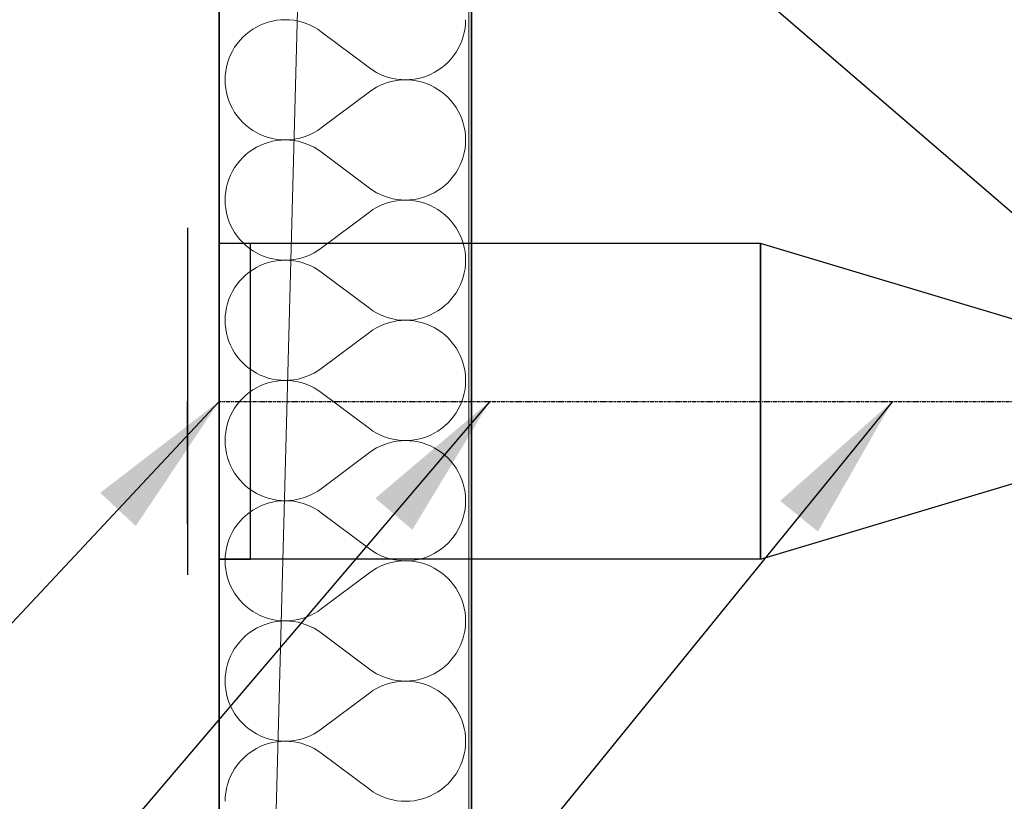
# Model space of a CAD drawing. Header units: millimetres. Extents: x -8078 to 241103, y -4319 to 602442.
# Tile 109 of 148: x 80044 to 80668, y 282886 to 283381. Entities that reach past the tile are written whole.
import ezdxf

# ---------------------------------------------------------------- set-up
doc = ezdxf.new("R2010")
doc.units = ezdxf.units.MM
doc.header["$MEASUREMENT"] = 0
doc.linetypes.add('DASHDOT', pattern=[1, 0.5, -0.25, 0, -0.25])
for name, color, linetype in [('#podkład', 252, 'Continuous'), ('- A - ocieplenie', 7, 'Continuous'), ('FLUID-WK6', 7, 'Continuous'), ('FLUID-WK6-150-NUM', 7, 'Continuous'), ('FLUID-WK6-SYM', 7, 'Continuous'), ('Konstrukcja - Stropy', 7, 'Continuous'), ('Konstrukcja - Ściany zewnętrzne', 7, 'Continuous')]:
    doc.layers.add(name, color=color, linetype=linetype)
doc.styles.add('FDBES', font='simplex.shx')
doc.dimstyles.new('FDBES', dxfattribs={"dimscale": 50, "dimtxt": 4, "dimasz": 2.5, "dimexe": 0.8, "dimexo": 2, "dimgap": 1, "dimtad": 1, "dimdsep": 46, "dimtxsty": 'FDBES', "dimcen": 2.5, "dimclrd": 4, "dimclre": 5, "dimadec": 0, "dimazin": 0, "dimtfac": 1, "dimtmove": 0, "dimatfit": 3, "dimfxl": 1, "dimarcsym": 0})

# ---------------------------------------------------------------- blocks, each defined once
blk = doc.blocks.new('UHYGFFFF')
at = {"layer": '- A - ocieplenie', "color": 252, "linetype": 'Continuous', "lineweight": 35, "ltscale": 100}
for p, q in [((19777.48, 387506.86), (19777.48, 382744.35)), ((19937.48, 382893.65), (19937.48, 387506.86))]:
    blk.add_line(p, q, dxfattribs=at)
at = {"layer": '- A - ocieplenie', "color": 252, "linetype": 'Continuous', "lineweight": 13, "ltscale": 100}
for p, q in [((19806.09, 383897.7), (19803.58, 383896.66)), ((19808.67, 383898.56), (19806.09, 383897.7)), ((19811.31, 383899.23), (19808.67, 383898.56)), ((19813.98, 383899.71), (19811.31, 383899.23)), ((19816.69, 383900), (19813.98, 383899.71)), ((19819.41, 383900.1), (19816.69, 383900)), ((19822.13, 383900), (19819.41, 383900.1)), ((19824.83, 383899.7), (19822.13, 383900)), ((19827.51, 383899.22), (19824.83, 383899.7)), ((19830.14, 383898.54), (19827.51, 383899.22)), ((19832.73, 383897.68), (19830.14, 383898.54)), ((19835.24, 383896.64), (19832.73, 383897.68)), ((19933.57, 383897.38), (19933.67, 383900.1)), ((19796.57, 383892.51), (19794.45, 383890.8)), ((19798.8, 383894.06), (19796.57, 383892.51)), ((19801.14, 383895.44), (19798.8, 383894.06)), ((19803.58, 383896.66), (19801.14, 383895.44)), ((19837.67, 383895.42), (19835.24, 383896.64)), ((19840.01, 383894.03), (19837.67, 383895.42)), ((19842.24, 383892.48), (19840.01, 383894.03)), ((19872.72, 383869.62), (19842.24, 383892.48)), ((19932.13, 383889.36), (19932.8, 383892)), ((19932.8, 383892), (19933.28, 383894.67)), ((19933.28, 383894.67), (19933.57, 383897.38)), ((19790.6, 383886.96), (19788.89, 383884.84)), ((19792.46, 383888.95), (19790.6, 383886.96)), ((19794.45, 383890.8), (19792.46, 383888.95)), ((19930.22, 383884.26), (19931.27, 383886.78)), ((19931.27, 383886.78), (19932.13, 383889.36)), ((19785.95, 383880.26), (19784.73, 383877.83)), ((19787.34, 383882.6), (19785.95, 383880.26)), ((19788.89, 383884.84), (19787.34, 383882.6)), ((19926.07, 383877.26), (19927.62, 383879.49)), ((19927.62, 383879.49), (19929.01, 383881.83)), ((19929.01, 383881.83), (19930.22, 383884.26)), ((19782.83, 383872.74), (19782.16, 383870.1)), ((19783.69, 383875.32), (19782.83, 383872.74)), ((19784.73, 383877.83), (19783.69, 383875.32)), ((19920.51, 383871.3), (19922.5, 383873.15)), ((19922.5, 383873.15), (19924.36, 383875.14)), ((19924.36, 383875.14), (19926.07, 383877.26)), ((19781.68, 383867.42), (19781.39, 383864.72)), ((19782.16, 383870.1), (19781.68, 383867.42)), ((19872.72, 383869.62), (19874.95, 383868.07)), ((19874.95, 383868.07), (19877.29, 383866.68)), ((19877.29, 383866.68), (19879.72, 383865.46)), ((19911.38, 383865.44), (19913.82, 383866.65)), ((19913.82, 383866.65), (19916.16, 383868.04)), ((19916.16, 383868.04), (19918.39, 383869.59)), ((19918.39, 383869.59), (19920.51, 383871.3)), ((19781.39, 383864.72), (19781.29, 383862)), ((19781.29, 383862), (19781.39, 383859.28)), ((19879.72, 383865.46), (19882.23, 383864.41)), ((19882.23, 383864.41), (19884.81, 383863.55)), ((19884.81, 383860.45), (19882.23, 383859.59)), ((19884.81, 383863.55), (19887.45, 383862.88)), ((19887.45, 383861.12), (19884.81, 383860.45)), ((19887.45, 383862.88), (19890.13, 383862.39)), ((19890.13, 383861.61), (19887.45, 383861.12)), ((19890.13, 383862.39), (19892.83, 383862.1)), ((19892.83, 383861.9), (19890.13, 383861.61)), ((19892.83, 383862.1), (19895.55, 383862)), ((19895.55, 383862), (19892.83, 383861.9)), ((19895.55, 383862), (19898.27, 383862.1)), ((19898.27, 383861.91), (19895.55, 383862)), ((19898.27, 383862.1), (19900.97, 383862.39)), ((19900.97, 383861.62), (19898.27, 383861.91)), ((19900.97, 383862.39), (19903.65, 383862.87)), ((19903.65, 383861.13), (19900.97, 383861.62)), ((19903.65, 383862.87), (19906.29, 383863.54)), ((19906.29, 383860.46), (19903.65, 383861.13)), ((19906.29, 383863.54), (19908.87, 383864.4)), ((19908.87, 383859.61), (19906.29, 383860.46)), ((19908.87, 383864.4), (19911.38, 383865.44)), ((19781.39, 383859.28), (19781.68, 383856.58)), ((19781.68, 383856.58), (19782.16, 383853.9)), ((19782.16, 383853.9), (19782.83, 383851.26)), ((19872.72, 383854.38), (19842.24, 383831.52)), ((19874.95, 383855.94), (19872.72, 383854.38)), ((19877.29, 383857.33), (19874.95, 383855.94)), ((19879.72, 383858.55), (19877.29, 383857.33)), ((19882.23, 383859.59), (19879.72, 383858.55)), ((19911.38, 383858.57), (19908.87, 383859.61)), ((19913.82, 383857.35), (19911.38, 383858.57)), ((19916.16, 383855.96), (19913.82, 383857.35)), ((19918.39, 383854.41), (19916.16, 383855.96)), ((19920.51, 383852.7), (19918.39, 383854.41)), ((19782.83, 383851.26), (19783.69, 383848.68)), ((19783.69, 383848.68), (19784.73, 383846.17)), ((19922.5, 383850.85), (19920.51, 383852.7)), ((19924.36, 383848.86), (19922.5, 383850.85)), ((19926.07, 383846.74), (19924.36, 383848.86)), ((19784.73, 383846.17), (19785.95, 383843.74)), ((19785.95, 383843.74), (19787.34, 383841.4)), ((19787.34, 383841.4), (19788.89, 383839.16)), ((19927.62, 383844.51), (19926.07, 383846.74)), ((19929.01, 383842.17), (19927.62, 383844.51)), ((19930.22, 383839.74), (19929.01, 383842.17)), ((19788.89, 383839.16), (19790.6, 383837.05)), ((19790.6, 383837.05), (19792.46, 383835.05)), ((19931.27, 383837.22), (19930.22, 383839.74)), ((19932.13, 383834.64), (19931.27, 383837.22)), ((19792.46, 383835.05), (19794.45, 383833.2)), ((19794.45, 383833.2), (19796.57, 383831.5)), ((19796.57, 383831.5), (19798.8, 383829.94)), ((19798.8, 383829.94), (19801.14, 383828.56)), ((19837.67, 383828.58), (19840.01, 383829.97)), ((19840.01, 383829.97), (19842.24, 383831.52)), ((19932.8, 383832.01), (19932.13, 383834.64)), ((19933.28, 383829.33), (19932.8, 383832.01)), ((19933.57, 383826.62), (19933.28, 383829.33)), ((19801.14, 383828.56), (19803.58, 383827.34)), ((19803.58, 383827.34), (19806.09, 383826.3)), ((19806.09, 383826.3), (19808.67, 383825.44)), ((19808.67, 383825.44), (19811.31, 383824.77)), ((19811.31, 383823.04), (19808.67, 383822.37)), ((19811.31, 383824.77), (19813.98, 383824.29)), ((19813.98, 383823.52), (19811.31, 383823.04)), ((19813.98, 383824.29), (19816.69, 383824)), ((19816.69, 383823.81), (19813.98, 383823.52)), ((19816.69, 383824), (19819.41, 383823.91)), ((19819.41, 383823.91), (19816.69, 383823.81)), ((19819.41, 383823.91), (19822.13, 383824)), ((19822.13, 383823.81), (19819.41, 383823.91)), ((19822.13, 383824), (19824.83, 383824.3)), ((19824.83, 383823.51), (19822.13, 383823.81)), ((19824.83, 383824.3), (19827.51, 383824.78)), ((19827.51, 383823.03), (19824.83, 383823.51)), ((19827.51, 383824.78), (19830.14, 383825.46)), ((19830.14, 383822.35), (19827.51, 383823.03)), ((19830.14, 383825.46), (19832.73, 383826.32)), ((19832.73, 383826.32), (19835.24, 383827.36)), ((19835.24, 383827.36), (19837.67, 383828.58)), ((19933.67, 383823.91), (19933.57, 383826.62)), ((19933.57, 383821.19), (19933.67, 383823.91)), ((19798.8, 383817.87), (19796.57, 383816.32)), ((19801.14, 383819.25), (19798.8, 383817.87)), ((19803.58, 383820.47), (19801.14, 383819.25)), ((19806.09, 383821.51), (19803.58, 383820.47)), ((19808.67, 383822.37), (19806.09, 383821.51)), ((19832.73, 383821.49), (19830.14, 383822.35)), ((19835.24, 383820.45), (19832.73, 383821.49)), ((19837.67, 383819.23), (19835.24, 383820.45)), ((19840.01, 383817.84), (19837.67, 383819.23)), ((19842.24, 383816.29), (19840.01, 383817.84)), ((19932.8, 383815.8), (19933.28, 383818.48)), ((19933.28, 383818.48), (19933.57, 383821.19)), ((19790.6, 383810.77), (19788.89, 383808.65)), ((19792.46, 383812.76), (19790.6, 383810.77)), ((19794.45, 383814.61), (19792.46, 383812.76)), ((19796.57, 383816.32), (19794.45, 383814.61)), ((19872.72, 383793.43), (19842.24, 383816.29)), ((19930.22, 383808.07), (19931.27, 383810.59)), ((19931.27, 383810.59), (19932.13, 383813.17)), ((19932.13, 383813.17), (19932.8, 383815.8)), ((19785.95, 383804.07), (19784.73, 383801.64)), ((19787.34, 383806.41), (19785.95, 383804.07)), ((19788.89, 383808.65), (19787.34, 383806.41)), ((19927.62, 383803.3), (19929.01, 383805.64)), ((19929.01, 383805.64), (19930.22, 383808.07)), ((19783.69, 383799.13), (19782.83, 383796.55)), ((19784.73, 383801.64), (19783.69, 383799.13)), ((19922.5, 383796.96), (19924.36, 383798.95)), ((19924.36, 383798.95), (19926.07, 383801.07)), ((19926.07, 383801.07), (19927.62, 383803.3)), ((19782.16, 383793.91), (19781.68, 383791.23)), ((19782.83, 383796.55), (19782.16, 383793.91)), ((19872.72, 383793.43), (19874.95, 383791.88)), ((19874.95, 383791.88), (19877.29, 383790.49)), ((19913.82, 383790.46), (19916.16, 383791.85)), ((19916.16, 383791.85), (19918.39, 383793.4)), ((19918.39, 383793.4), (19920.51, 383795.11)), ((19920.51, 383795.11), (19922.5, 383796.96)), ((19781.39, 383788.53), (19781.29, 383785.81)), ((19781.29, 383785.81), (19781.39, 383783.09)), ((19781.68, 383791.23), (19781.39, 383788.53)), ((19877.29, 383790.49), (19879.72, 383789.27)), ((19879.72, 383789.27), (19882.23, 383788.22)), ((19882.23, 383788.22), (19884.81, 383787.36)), ((19884.81, 383787.36), (19887.45, 383786.69)), ((19887.45, 383786.69), (19890.13, 383786.2)), ((19890.13, 383785.42), (19887.45, 383784.93)), ((19890.13, 383786.2), (19892.83, 383785.91)), ((19892.83, 383785.71), (19890.13, 383785.42)), ((19892.83, 383785.91), (19895.55, 383785.81)), ((19895.55, 383785.81), (19892.83, 383785.71)), ((19895.55, 383785.81), (19898.27, 383785.91)), ((19898.27, 383785.72), (19895.55, 383785.81)), ((19898.27, 383785.91), (19900.97, 383786.2)), ((19900.97, 383785.43), (19898.27, 383785.72)), ((19900.97, 383786.2), (19903.65, 383786.68)), ((19903.65, 383784.94), (19900.97, 383785.43)), ((19903.65, 383786.68), (19906.29, 383787.35)), ((19906.29, 383787.35), (19908.87, 383788.21)), ((19908.87, 383788.21), (19911.38, 383789.25)), ((19911.38, 383789.25), (19913.82, 383790.46)), ((19781.39, 383783.09), (19781.68, 383780.39)), ((19781.68, 383780.39), (19782.16, 383777.71)), ((19874.95, 383779.74), (19872.72, 383778.19)), ((19877.29, 383781.14), (19874.95, 383779.74)), ((19879.72, 383782.35), (19877.29, 383781.14)), ((19882.23, 383783.4), (19879.72, 383782.35)), ((19884.81, 383784.26), (19882.23, 383783.4)), ((19887.45, 383784.93), (19884.81, 383784.26)), ((19906.29, 383784.27), (19903.65, 383784.94)), ((19908.87, 383783.42), (19906.29, 383784.27)), ((19911.38, 383782.38), (19908.87, 383783.42)), ((19913.82, 383781.16), (19911.38, 383782.38)), ((19916.16, 383779.77), (19913.82, 383781.16)), ((19918.39, 383778.22), (19916.16, 383779.77)), ((19782.16, 383777.71), (19782.83, 383775.07)), ((19782.83, 383775.07), (19783.69, 383772.49)), ((19872.72, 383778.19), (19842.24, 383755.33)), ((19920.51, 383776.51), (19918.39, 383778.22)), ((19922.5, 383774.66), (19920.51, 383776.51)), ((19924.36, 383772.67), (19922.5, 383774.66)), ((19783.69, 383772.49), (19784.73, 383769.98)), ((19784.73, 383769.98), (19785.95, 383767.55)), ((19785.95, 383767.55), (19787.34, 383765.21)), ((19926.07, 383770.55), (19924.36, 383772.67)), ((19927.62, 383768.32), (19926.07, 383770.55)), ((19929.01, 383765.98), (19927.62, 383768.32)), ((19787.34, 383765.21), (19788.89, 383762.97)), ((19788.89, 383762.97), (19790.6, 383760.85)), ((19790.6, 383760.85), (19792.46, 383758.86)), ((19930.22, 383763.55), (19929.01, 383765.98)), ((19931.27, 383761.03), (19930.22, 383763.55)), ((19932.13, 383758.45), (19931.27, 383761.03)), ((19792.46, 383758.86), (19794.45, 383757.01)), ((19794.45, 383757.01), (19796.57, 383755.3)), ((19796.57, 383755.3), (19798.8, 383753.75)), ((19840.01, 383753.78), (19842.24, 383755.33)), ((19932.8, 383755.82), (19932.13, 383758.45)), ((19933.28, 383753.14), (19932.8, 383755.82)), ((19798.8, 383753.75), (19801.14, 383752.37)), ((19801.14, 383752.37), (19803.58, 383751.15)), ((19803.58, 383751.15), (19806.09, 383750.11)), ((19806.09, 383750.11), (19808.67, 383749.25)), ((19808.67, 383749.25), (19811.31, 383748.58)), ((19811.31, 383748.58), (19813.98, 383748.1)), ((19813.98, 383748.1), (19816.69, 383747.81)), ((19816.69, 383747.81), (19819.41, 383747.72)), ((19819.41, 383747.72), (19822.13, 383747.81)), ((19822.13, 383747.81), (19824.83, 383748.11)), ((19824.83, 383748.11), (19827.51, 383748.59)), ((19827.51, 383748.59), (19830.14, 383749.27)), ((19830.14, 383749.27), (19832.73, 383750.13)), ((19832.73, 383750.13), (19835.24, 383751.17)), ((19835.24, 383751.17), (19837.67, 383752.39)), ((19837.67, 383752.39), (19840.01, 383753.78)), ((19933.57, 383750.43), (19933.28, 383753.14)), ((19933.67, 383747.72), (19933.57, 383750.43)), ((19798.8, 383741.68), (19796.57, 383740.13)), ((19801.14, 383743.06), (19798.8, 383741.68)), ((19803.58, 383744.28), (19801.14, 383743.06)), ((19806.09, 383745.32), (19803.58, 383744.28)), ((19808.67, 383746.18), (19806.09, 383745.32)), ((19811.31, 383746.85), (19808.67, 383746.18)), ((19813.98, 383747.33), (19811.31, 383746.85)), ((19816.69, 383747.62), (19813.98, 383747.33)), ((19819.41, 383747.72), (19816.69, 383747.62)), ((19822.13, 383747.62), (19819.41, 383747.72)), ((19824.83, 383747.32), (19822.13, 383747.62)), ((19827.51, 383746.84), (19824.83, 383747.32)), ((19830.14, 383746.16), (19827.51, 383746.84)), ((19832.73, 383745.3), (19830.14, 383746.16)), ((19835.24, 383744.26), (19832.73, 383745.3)), ((19837.67, 383743.04), (19835.24, 383744.26)), ((19840.01, 383741.65), (19837.67, 383743.04)), ((19842.24, 383740.1), (19840.01, 383741.65)), ((19932.8, 383739.61), (19933.28, 383742.29)), ((19933.28, 383742.29), (19933.57, 383745)), ((19933.57, 383745), (19933.67, 383747.72)), ((19792.46, 383736.57), (19790.6, 383734.58)), ((19794.45, 383738.42), (19792.46, 383736.57)), ((19796.57, 383740.13), (19794.45, 383738.42)), ((19872.72, 383717.24), (19842.24, 383740.1)), ((19931.27, 383734.4), (19932.13, 383736.98)), ((19932.13, 383736.98), (19932.8, 383739.61)), ((19787.34, 383730.22), (19785.95, 383727.88)), ((19788.89, 383732.46), (19787.34, 383730.22)), ((19790.6, 383734.58), (19788.89, 383732.46)), ((19927.62, 383727.11), (19929.01, 383729.45)), ((19929.01, 383729.45), (19930.22, 383731.88)), ((19930.22, 383731.88), (19931.27, 383734.4)), ((19783.69, 383722.94), (19782.83, 383720.36)), ((19784.73, 383725.45), (19783.69, 383722.94)), ((19785.95, 383727.88), (19784.73, 383725.45)), ((19924.36, 383722.76), (19926.07, 383724.88)), ((19926.07, 383724.88), (19927.62, 383727.11)), ((19782.16, 383717.72), (19781.68, 383715.04)), ((19782.83, 383720.36), (19782.16, 383717.72)), ((19872.72, 383717.24), (19874.95, 383715.69)), ((19916.16, 383715.66), (19918.39, 383717.21)), ((19918.39, 383717.21), (19920.51, 383718.92)), ((19920.51, 383718.92), (19922.5, 383720.77)), ((19922.5, 383720.77), (19924.36, 383722.76)), ((19781.39, 383712.34), (19781.29, 383709.62)), ((19781.68, 383715.04), (19781.39, 383712.34)), ((19874.95, 383715.69), (19877.29, 383714.3)), ((19877.29, 383714.3), (19879.72, 383713.08)), ((19879.72, 383713.08), (19882.23, 383712.03)), ((19882.23, 383712.03), (19884.81, 383711.17)), ((19884.81, 383711.17), (19887.45, 383710.5)), ((19887.45, 383710.5), (19890.13, 383710.01)), ((19900.97, 383710), (19903.65, 383710.49)), ((19903.65, 383710.49), (19906.29, 383711.16)), ((19906.29, 383711.16), (19908.87, 383712.02)), ((19908.87, 383712.02), (19911.38, 383713.06)), ((19911.38, 383713.06), (19913.82, 383714.27)), ((19913.82, 383714.27), (19916.16, 383715.66)), ((19781.29, 383709.62), (19781.39, 383706.9)), ((19781.39, 383706.9), (19781.68, 383704.2)), ((19781.68, 383704.2), (19782.16, 383701.52)), ((19877.29, 383704.94), (19874.95, 383703.55)), ((19879.72, 383706.16), (19877.29, 383704.94)), ((19882.23, 383707.21), (19879.72, 383706.16)), ((19884.81, 383708.07), (19882.23, 383707.21)), ((19887.45, 383708.74), (19884.81, 383708.07)), ((19890.13, 383709.23), (19887.45, 383708.74)), ((19890.13, 383710.01), (19892.83, 383709.72)), ((19892.83, 383709.52), (19890.13, 383709.23)), ((19892.83, 383709.72), (19895.55, 383709.62)), ((19895.55, 383709.62), (19892.83, 383709.52)), ((19895.55, 383709.62), (19898.27, 383709.72)), ((19898.27, 383709.52), (19895.55, 383709.62)), ((19898.27, 383709.72), (19900.97, 383710)), ((19900.97, 383709.24), (19898.27, 383709.52)), ((19903.65, 383708.75), (19900.97, 383709.24)), ((19906.29, 383708.08), (19903.65, 383708.75)), ((19908.87, 383707.22), (19906.29, 383708.08)), ((19911.38, 383706.18), (19908.87, 383707.22)), ((19913.82, 383704.97), (19911.38, 383706.18)), ((19916.16, 383703.58), (19913.82, 383704.97)), ((19782.16, 383701.52), (19782.83, 383698.88)), ((19782.83, 383698.88), (19783.69, 383696.3)), ((19872.72, 383702), (19842.24, 383679.14)), ((19874.95, 383703.55), (19872.72, 383702)), ((19918.39, 383702.03), (19916.16, 383703.58)), ((19920.51, 383700.32), (19918.39, 383702.03)), ((19922.5, 383698.47), (19920.51, 383700.32)), ((19924.36, 383696.48), (19922.5, 383698.47)), ((19783.69, 383696.3), (19784.73, 383693.79)), ((19784.73, 383693.79), (19785.95, 383691.36)), ((19926.07, 383694.36), (19924.36, 383696.48)), ((19927.62, 383692.13), (19926.07, 383694.36)), ((19929.01, 383689.79), (19927.62, 383692.13)), ((19785.95, 383691.36), (19787.34, 383689.02)), ((19787.34, 383689.02), (19788.89, 383686.78)), ((19788.89, 383686.78), (19790.6, 383684.66)), ((19930.22, 383687.36), (19929.01, 383689.79)), ((19931.27, 383684.84), (19930.22, 383687.36)), ((19790.6, 383684.66), (19792.46, 383682.67)), ((19792.46, 383682.67), (19794.45, 383680.82)), ((19794.45, 383680.82), (19796.57, 383679.11)), ((19932.13, 383682.26), (19931.27, 383684.84)), ((19932.8, 383679.63), (19932.13, 383682.26)), ((19933.28, 383676.95), (19932.8, 383679.63)), ((19796.57, 383679.11), (19798.8, 383677.56)), ((19798.8, 383677.56), (19801.14, 383676.18)), ((19801.14, 383676.18), (19803.58, 383674.96)), ((19803.58, 383674.96), (19806.09, 383673.92)), ((19806.09, 383673.92), (19808.67, 383673.06)), ((19808.67, 383673.06), (19811.31, 383672.39)), ((19827.51, 383672.4), (19830.14, 383673.08)), ((19830.14, 383673.08), (19832.73, 383673.94)), ((19832.73, 383673.94), (19835.24, 383674.98)), ((19835.24, 383674.98), (19837.67, 383676.2)), ((19837.67, 383676.2), (19840.01, 383677.59)), ((19840.01, 383677.59), (19842.24, 383679.14)), ((19933.57, 383674.24), (19933.28, 383676.95)), ((19933.67, 383671.52), (19933.57, 383674.24)), ((19801.14, 383666.87), (19798.8, 383665.49)), ((19803.58, 383668.09), (19801.14, 383666.87)), ((19806.09, 383669.13), (19803.58, 383668.09)), ((19808.67, 383669.99), (19806.09, 383669.13)), ((19811.31, 383670.66), (19808.67, 383669.99)), ((19811.31, 383672.39), (19813.98, 383671.91)), ((19813.98, 383671.14), (19811.31, 383670.66)), ((19813.98, 383671.91), (19816.69, 383671.62)), ((19816.69, 383671.43), (19813.98, 383671.14)), ((19816.69, 383671.62), (19819.41, 383671.52)), ((19819.41, 383671.52), (19816.69, 383671.43)), ((19819.41, 383671.52), (19822.13, 383671.62)), ((19822.13, 383671.43), (19819.41, 383671.52)), ((19822.13, 383671.62), (19824.83, 383671.92)), ((19824.83, 383671.13), (19822.13, 383671.43)), ((19824.83, 383671.92), (19827.51, 383672.4)), ((19827.51, 383670.65), (19824.83, 383671.13)), ((19830.14, 383669.97), (19827.51, 383670.65)), ((19832.73, 383669.11), (19830.14, 383669.97)), ((19835.24, 383668.07), (19832.73, 383669.11)), ((19837.67, 383666.85), (19835.24, 383668.07)), ((19840.01, 383665.46), (19837.67, 383666.85)), ((19933.28, 383666.1), (19933.57, 383668.81)), ((19933.57, 383668.81), (19933.67, 383671.52)), ((19794.45, 383662.23), (19792.46, 383660.38)), ((19796.57, 383663.93), (19794.45, 383662.23)), ((19798.8, 383665.49), (19796.57, 383663.93)), ((19842.24, 383663.91), (19840.01, 383665.46)), ((19872.72, 383641.05), (19842.24, 383663.91)), ((19931.27, 383658.21), (19932.13, 383660.79)), ((19932.13, 383660.79), (19932.8, 383663.42)), ((19932.8, 383663.42), (19933.28, 383666.1)), ((19788.89, 383656.27), (19787.34, 383654.03)), ((19790.6, 383658.38), (19788.89, 383656.27)), ((19792.46, 383660.38), (19790.6, 383658.38)), ((19929.01, 383653.26), (19930.22, 383655.69)), ((19930.22, 383655.69), (19931.27, 383658.21)), ((19784.73, 383649.26), (19783.69, 383646.75)), ((19785.95, 383651.69), (19784.73, 383649.26)), ((19787.34, 383654.03), (19785.95, 383651.69)), ((19924.36, 383646.57), (19926.07, 383648.69)), ((19926.07, 383648.69), (19927.62, 383650.92)), ((19927.62, 383650.92), (19929.01, 383653.26)), ((19782.83, 383644.17), (19782.16, 383641.53)), ((19783.69, 383646.75), (19782.83, 383644.17)), ((19918.39, 383641.02), (19920.51, 383642.73)), ((19920.51, 383642.73), (19922.5, 383644.58)), ((19922.5, 383644.58), (19924.36, 383646.57)), ((19781.39, 383636.15), (19781.29, 383633.43)), ((19781.68, 383638.85), (19781.39, 383636.15)), ((19782.16, 383641.53), (19781.68, 383638.85)), ((19872.72, 383641.05), (19874.95, 383639.49)), ((19874.95, 383639.49), (19877.29, 383638.1)), ((19877.29, 383638.1), (19879.72, 383636.88)), ((19879.72, 383636.88), (19882.23, 383635.84)), ((19882.23, 383635.84), (19884.81, 383634.98)), ((19906.29, 383634.97), (19908.87, 383635.82)), ((19908.87, 383635.82), (19911.38, 383636.86)), ((19911.38, 383636.86), (19913.82, 383638.08)), ((19913.82, 383638.08), (19916.16, 383639.47)), ((19916.16, 383639.47), (19918.39, 383641.02)), ((19781.29, 383633.43), (19781.39, 383630.71)), ((19781.39, 383630.71), (19781.68, 383628.01)), ((19879.72, 383629.97), (19877.29, 383628.75)), ((19882.23, 383631.02), (19879.72, 383629.97)), ((19884.81, 383631.88), (19882.23, 383631.02)), ((19884.81, 383634.98), (19887.45, 383634.31)), ((19887.45, 383632.55), (19884.81, 383631.88)), ((19887.45, 383634.31), (19890.13, 383633.82)), ((19890.13, 383633.04), (19887.45, 383632.55)), ((19890.13, 383633.82), (19892.83, 383633.53)), ((19892.83, 383633.33), (19890.13, 383633.04)), ((19892.83, 383633.53), (19895.55, 383633.43)), ((19895.55, 383633.43), (19892.83, 383633.33)), ((19895.55, 383633.43), (19898.27, 383633.52)), ((19898.27, 383633.33), (19895.55, 383633.43)), ((19898.27, 383633.52), (19900.97, 383633.81)), ((19900.97, 383633.04), (19898.27, 383633.33)), ((19900.97, 383633.81), (19903.65, 383634.3)), ((19903.65, 383632.56), (19900.97, 383633.04)), ((19903.65, 383634.3), (19906.29, 383634.97)), ((19906.29, 383631.89), (19903.65, 383632.56)), ((19908.87, 383631.03), (19906.29, 383631.89)), ((19911.38, 383629.99), (19908.87, 383631.03)), ((19913.82, 383628.78), (19911.38, 383629.99)), ((19781.68, 383628.01), (19782.16, 383625.33)), ((19782.16, 383625.33), (19782.83, 383622.69)), ((19872.72, 383625.81), (19842.24, 383602.95)), ((19874.95, 383627.36), (19872.72, 383625.81)), ((19877.29, 383628.75), (19874.95, 383627.36)), ((19916.16, 383627.39), (19913.82, 383628.78)), ((19918.39, 383625.84), (19916.16, 383627.39)), ((19920.51, 383624.13), (19918.39, 383625.84)), ((19922.5, 383622.28), (19920.51, 383624.13)), ((19782.83, 383622.69), (19783.69, 383620.11)), ((19783.69, 383620.11), (19784.73, 383617.6)), ((19784.73, 383617.6), (19785.95, 383615.17)), ((19924.36, 383620.29), (19922.5, 383622.28)), ((19926.07, 383618.17), (19924.36, 383620.29)), ((19927.62, 383615.94), (19926.07, 383618.17)), ((19785.95, 383615.17), (19787.34, 383612.83)), ((19787.34, 383612.83), (19788.89, 383610.59)), ((19788.89, 383610.59), (19790.6, 383608.47)), ((19929.01, 383613.6), (19927.62, 383615.94)), ((19930.22, 383611.17), (19929.01, 383613.6)), ((19931.27, 383608.65), (19930.22, 383611.17)), ((19790.6, 383608.47), (19792.46, 383606.48)), ((19792.46, 383606.48), (19794.45, 383604.63)), ((19794.45, 383604.63), (19796.57, 383602.92)), ((19932.13, 383606.07), (19931.27, 383608.65)), ((19932.8, 383603.44), (19932.13, 383606.07)), ((19796.57, 383602.92), (19798.8, 383601.37)), ((19798.8, 383601.37), (19801.14, 383599.99)), ((19801.14, 383599.99), (19803.58, 383598.77)), ((19803.58, 383598.77), (19806.09, 383597.73)), ((19832.73, 383597.75), (19835.24, 383598.79)), ((19835.24, 383598.79), (19837.67, 383600.01)), ((19837.67, 383600.01), (19840.01, 383601.4)), ((19840.01, 383601.4), (19842.24, 383602.95)), ((19933.28, 383600.76), (19932.8, 383603.44)), ((19933.57, 383598.05), (19933.28, 383600.76)), ((19803.58, 383591.9), (19801.14, 383590.68)), ((19806.09, 383592.94), (19803.58, 383591.9)), ((19806.09, 383597.73), (19808.67, 383596.87)), ((19808.67, 383593.8), (19806.09, 383592.94)), ((19808.67, 383596.87), (19811.31, 383596.2)), ((19811.31, 383594.47), (19808.67, 383593.8)), ((19811.31, 383596.2), (19813.98, 383595.72)), ((19813.98, 383594.95), (19811.31, 383594.47)), ((19813.98, 383595.72), (19816.69, 383595.43)), ((19816.69, 383595.24), (19813.98, 383594.95)), ((19816.69, 383595.43), (19819.41, 383595.33)), ((19819.41, 383595.33), (19816.69, 383595.24)), ((19819.41, 383595.33), (19822.13, 383595.43)), ((19822.13, 383595.24), (19819.41, 383595.33)), ((19822.13, 383595.43), (19824.83, 383595.73)), ((19824.83, 383594.94), (19822.13, 383595.24)), ((19824.83, 383595.73), (19827.51, 383596.21)), ((19827.51, 383594.46), (19824.83, 383594.94)), ((19827.51, 383596.21), (19830.14, 383596.89)), ((19830.14, 383593.78), (19827.51, 383594.46)), ((19830.14, 383596.89), (19832.73, 383597.75)), ((19832.73, 383592.92), (19830.14, 383593.78)), ((19835.24, 383591.88), (19832.73, 383592.92)), ((19837.67, 383590.66), (19835.24, 383591.88)), ((19933.28, 383589.91), (19933.57, 383592.62)), ((19933.67, 383595.33), (19933.57, 383598.05)), ((19933.57, 383592.62), (19933.67, 383595.33)), ((19794.45, 383586.04), (19792.46, 383584.18)), ((19796.57, 383587.74), (19794.45, 383586.04)), ((19798.8, 383589.3), (19796.57, 383587.74)), ((19801.14, 383590.68), (19798.8, 383589.3)), ((19840.01, 383589.27), (19837.67, 383590.66)), ((19842.24, 383587.72), (19840.01, 383589.27)), ((19872.72, 383564.86), (19842.24, 383587.72)), ((19932.13, 383584.6), (19932.8, 383587.23)), ((19932.8, 383587.23), (19933.28, 383589.91)), ((19788.89, 383580.08), (19787.34, 383577.84)), ((19790.6, 383582.19), (19788.89, 383580.08)), ((19792.46, 383584.18), (19790.6, 383582.19)), ((19929.01, 383577.07), (19930.22, 383579.5)), ((19930.22, 383579.5), (19931.27, 383582.02)), ((19931.27, 383582.02), (19932.13, 383584.6)), ((19785.95, 383575.5), (19784.73, 383573.07)), ((19787.34, 383577.84), (19785.95, 383575.5)), ((19926.07, 383572.5), (19927.62, 383574.73)), ((19927.62, 383574.73), (19929.01, 383577.07)), ((19782.83, 383567.98), (19782.16, 383565.34)), ((19783.69, 383570.56), (19782.83, 383567.98)), ((19784.73, 383573.07), (19783.69, 383570.56)), ((19920.51, 383566.54), (19922.5, 383568.39)), ((19922.5, 383568.39), (19924.36, 383570.38)), ((19924.36, 383570.38), (19926.07, 383572.5)), ((19781.68, 383562.66), (19781.39, 383559.96)), ((19782.16, 383565.34), (19781.68, 383562.66)), ((19872.72, 383564.86), (19874.95, 383563.3)), ((19874.95, 383563.3), (19877.29, 383561.91)), ((19877.29, 383561.91), (19879.72, 383560.69)), ((19879.72, 383560.69), (19882.23, 383559.65)), ((19908.87, 383559.63), (19911.38, 383560.67)), ((19911.38, 383560.67), (19913.82, 383561.89)), ((19913.82, 383561.89), (19916.16, 383563.28)), ((19916.16, 383563.28), (19918.39, 383564.83)), ((19918.39, 383564.83), (19920.51, 383566.54)), ((19781.39, 383559.96), (19781.29, 383557.24)), ((19781.29, 383557.24), (19781.39, 383554.52)), ((19781.39, 383554.52), (19781.68, 383551.82)), ((19882.23, 383554.83), (19879.72, 383553.78)), ((19882.23, 383559.65), (19884.81, 383558.79)), ((19884.81, 383555.69), (19882.23, 383554.83)), ((19884.81, 383558.79), (19887.45, 383558.12)), ((19887.45, 383556.36), (19884.81, 383555.69)), ((19887.45, 383558.12), (19890.13, 383557.63)), ((19890.13, 383556.85), (19887.45, 383556.36)), ((19890.13, 383557.63), (19892.83, 383557.34)), ((19892.83, 383557.14), (19890.13, 383556.85)), ((19892.83, 383557.34), (19895.55, 383557.24)), ((19895.55, 383557.24), (19892.83, 383557.14)), ((19895.55, 383557.24), (19898.27, 383557.33)), ((19898.27, 383557.14), (19895.55, 383557.24)), ((19898.27, 383557.33), (19900.97, 383557.62)), ((19900.97, 383556.85), (19898.27, 383557.14)), ((19900.97, 383557.62), (19903.65, 383558.11)), ((19903.65, 383556.37), (19900.97, 383556.85)), ((19903.65, 383558.11), (19906.29, 383558.78)), ((19906.29, 383555.7), (19903.65, 383556.37)), ((19906.29, 383558.78), (19908.87, 383559.63)), ((19908.87, 383554.84), (19906.29, 383555.7)), ((19911.38, 383553.8), (19908.87, 383554.84)), ((19781.68, 383551.82), (19782.16, 383549.14)), ((19782.16, 383549.14), (19782.83, 383546.5)), ((19872.72, 383549.62), (19842.24, 383526.76)), ((19874.95, 383551.17), (19872.72, 383549.62)), ((19877.29, 383552.56), (19874.95, 383551.17)), ((19879.72, 383553.78), (19877.29, 383552.56)), ((19913.82, 383552.59), (19911.38, 383553.8)), ((19916.16, 383551.2), (19913.82, 383552.59)), ((19918.39, 383549.65), (19916.16, 383551.2)), ((19920.51, 383547.94), (19918.39, 383549.65)), ((19782.83, 383546.5), (19783.69, 383543.92)), ((19783.69, 383543.92), (19784.73, 383541.41)), ((19922.5, 383546.09), (19920.51, 383547.94)), ((19924.36, 383544.1), (19922.5, 383546.09)), ((19926.07, 383541.98), (19924.36, 383544.1)), ((19927.62, 383539.75), (19926.07, 383541.98)), ((19784.73, 383541.41), (19785.95, 383538.98)), ((19785.95, 383538.98), (19787.34, 383536.64)), ((19787.34, 383536.64), (19788.89, 383534.4)), ((19929.01, 383537.41), (19927.62, 383539.75)), ((19930.22, 383534.98), (19929.01, 383537.41)), ((19788.89, 383534.4), (19790.6, 383532.28)), ((19790.6, 383532.28), (19792.46, 383530.29)), ((19792.46, 383530.29), (19794.45, 383528.44)), ((19931.27, 383532.46), (19930.22, 383534.98)), ((19932.13, 383529.88), (19931.27, 383532.46)), ((19932.8, 383527.24), (19932.13, 383529.88)), ((19794.45, 383528.44), (19796.57, 383526.73)), ((19796.57, 383526.73), (19798.8, 383525.18)), ((19798.8, 383525.18), (19801.14, 383523.8)), ((19801.14, 383523.8), (19803.58, 383522.58)), ((19835.24, 383522.6), (19837.67, 383523.82)), ((19837.67, 383523.82), (19840.01, 383525.21)), ((19840.01, 383525.21), (19842.24, 383526.76)), ((19933.28, 383524.57), (19932.8, 383527.24)), ((19933.57, 383521.86), (19933.28, 383524.57)), ((19803.58, 383522.58), (19806.09, 383521.54)), ((19806.09, 383521.54), (19808.67, 383520.68)), ((19808.67, 383517.61), (19806.09, 383516.75)), ((19808.67, 383520.68), (19811.31, 383520.01)), ((19811.31, 383518.28), (19808.67, 383517.61)), ((19811.31, 383520.01), (19813.98, 383519.53)), ((19813.98, 383518.76), (19811.31, 383518.28)), ((19813.98, 383519.53), (19816.69, 383519.24)), ((19816.69, 383519.05), (19813.98, 383518.76)), ((19816.69, 383519.24), (19819.41, 383519.14)), ((19819.41, 383519.14), (19816.69, 383519.05)), ((19819.41, 383519.14), (19822.13, 383519.24)), ((19822.13, 383519.04), (19819.41, 383519.14)), ((19822.13, 383519.24), (19824.83, 383519.54)), ((19824.83, 383518.75), (19822.13, 383519.04)), ((19824.83, 383519.54), (19827.51, 383520.02)), ((19827.51, 383518.27), (19824.83, 383518.75)), ((19827.51, 383520.02), (19830.14, 383520.69)), ((19830.14, 383517.59), (19827.51, 383518.27)), ((19830.14, 383520.69), (19832.73, 383521.56)), ((19832.73, 383516.73), (19830.14, 383517.59)), ((19832.73, 383521.56), (19835.24, 383522.6)), ((19933.67, 383519.14), (19933.57, 383521.86)), ((19933.57, 383516.43), (19933.67, 383519.14)), ((19796.57, 383511.55), (19794.45, 383509.85)), ((19798.8, 383513.1), (19796.57, 383511.55)), ((19801.14, 383514.49), (19798.8, 383513.1)), ((19803.58, 383515.71), (19801.14, 383514.49)), ((19806.09, 383516.75), (19803.58, 383515.71)), ((19835.24, 383515.69), (19832.73, 383516.73)), ((19837.67, 383514.47), (19835.24, 383515.69)), ((19840.01, 383513.08), (19837.67, 383514.47)), ((19842.24, 383511.52), (19840.01, 383513.08)), ((19872.72, 383488.67), (19842.24, 383511.52)), ((19932.13, 383508.41), (19932.8, 383511.04)), ((19932.8, 383511.04), (19933.28, 383513.72)), ((19933.28, 383513.72), (19933.57, 383516.43)), ((19790.6, 383506), (19788.89, 383503.89)), ((19792.46, 383507.99), (19790.6, 383506)), ((19794.45, 383509.85), (19792.46, 383507.99)), ((19930.22, 383503.31), (19931.27, 383505.83)), ((19931.27, 383505.83), (19932.13, 383508.41)), ((19785.95, 383499.31), (19784.73, 383496.88)), ((19787.34, 383501.65), (19785.95, 383499.31)), ((19788.89, 383503.89), (19787.34, 383501.65)), ((19926.07, 383496.31), (19927.62, 383498.54)), ((19927.62, 383498.54), (19929.01, 383500.88)), ((19929.01, 383500.88), (19930.22, 383503.31)), ((19783.69, 383494.37), (19782.83, 383491.79)), ((19784.73, 383496.88), (19783.69, 383494.37)), ((19920.51, 383490.34), (19922.5, 383492.2)), ((19922.5, 383492.2), (19924.36, 383494.19)), ((19924.36, 383494.19), (19926.07, 383496.31)), ((19781.68, 383486.47), (19781.39, 383483.77)), ((19782.16, 383489.15), (19781.68, 383486.47)), ((19782.83, 383491.79), (19782.16, 383489.15)), ((19872.72, 383488.67), (19874.95, 383487.11)), ((19874.95, 383487.11), (19877.29, 383485.72)), ((19913.82, 383485.7), (19916.16, 383487.09)), ((19916.16, 383487.09), (19918.39, 383488.64)), ((19918.39, 383488.64), (19920.51, 383490.34)), ((19781.39, 383483.77), (19781.29, 383481.05)), ((19781.29, 383481.05), (19781.39, 383478.33)), ((19877.29, 383485.72), (19879.72, 383484.5)), ((19879.72, 383484.5), (19882.23, 383483.46)), ((19882.23, 383483.46), (19884.81, 383482.6)), ((19884.81, 383482.6), (19887.45, 383481.93)), ((19887.45, 383480.17), (19884.81, 383479.5)), ((19887.45, 383481.93), (19890.13, 383481.44)), ((19890.13, 383480.66), (19887.45, 383480.17)), ((19890.13, 383481.44), (19892.83, 383481.15)), ((19892.83, 383480.95), (19890.13, 383480.66)), ((19892.83, 383481.15), (19895.55, 383481.05)), ((19895.55, 383481.05), (19892.83, 383480.95)), ((19895.55, 383481.05), (19898.27, 383481.14)), ((19898.27, 383480.95), (19895.55, 383481.05)), ((19898.27, 383481.14), (19900.97, 383481.43)), ((19900.97, 383480.66), (19898.27, 383480.95)), ((19900.97, 383481.43), (19903.65, 383481.91)), ((19903.65, 383480.18), (19900.97, 383480.66)), ((19903.65, 383481.91), (19906.29, 383482.59)), ((19906.29, 383479.51), (19903.65, 383480.18)), ((19906.29, 383482.59), (19908.87, 383483.44)), ((19908.87, 383483.44), (19911.38, 383484.48)), ((19911.38, 383484.48), (19913.82, 383485.7)), ((19781.39, 383478.33), (19781.68, 383475.62)), ((19781.68, 383475.62), (19782.16, 383472.95)), ((19872.72, 383473.43), (19842.24, 383450.57)), ((19874.95, 383474.98), (19872.72, 383473.43)), ((19877.29, 383476.37), (19874.95, 383474.98)), ((19879.72, 383477.59), (19877.29, 383476.37)), ((19882.23, 383478.64), (19879.72, 383477.59)), ((19884.81, 383479.5), (19882.23, 383478.64)), ((19908.87, 383478.65), (19906.29, 383479.51)), ((19911.38, 383477.61), (19908.87, 383478.65)), ((19913.82, 383476.4), (19911.38, 383477.61)), ((19916.16, 383475.01), (19913.82, 383476.4)), ((19918.39, 383473.46), (19916.16, 383475.01)), ((19920.51, 383471.75), (19918.39, 383473.46)), ((19782.16, 383472.95), (19782.83, 383470.31)), ((19782.83, 383470.31), (19783.69, 383467.73)), ((19783.69, 383467.73), (19784.73, 383465.22)), ((19922.5, 383469.9), (19920.51, 383471.75)), ((19924.36, 383467.91), (19922.5, 383469.9)), ((19926.07, 383465.79), (19924.36, 383467.91)), ((19784.73, 383465.22), (19785.95, 383462.78)), ((19785.95, 383462.78), (19787.34, 383460.45)), ((19927.62, 383463.56), (19926.07, 383465.79)), ((19929.01, 383461.22), (19927.62, 383463.56)), ((19930.22, 383458.78), (19929.01, 383461.22)), ((19787.34, 383460.45), (19788.89, 383458.21)), ((19788.89, 383458.21), (19790.6, 383456.09)), ((19790.6, 383456.09), (19792.46, 383454.1)), ((19931.27, 383456.27), (19930.22, 383458.78)), ((19932.13, 383453.69), (19931.27, 383456.27)), ((19792.46, 383454.1), (19794.45, 383452.25)), ((19794.45, 383452.25), (19796.57, 383450.54)), ((19796.57, 383450.54), (19798.8, 383448.99)), ((19798.8, 383448.99), (19801.14, 383447.61)), ((19837.67, 383447.63), (19840.01, 383449.02)), ((19840.01, 383449.02), (19842.24, 383450.57)), ((19932.8, 383451.05), (19932.13, 383453.69)), ((19933.28, 383448.38), (19932.8, 383451.05)), ((19801.14, 383447.61), (19803.58, 383446.39)), ((19803.58, 383446.39), (19806.09, 383445.35)), ((19806.09, 383445.35), (19808.67, 383444.49)), ((19808.67, 383444.49), (19811.31, 383443.82)), ((19811.31, 383443.82), (19813.98, 383443.34)), ((19813.98, 383442.57), (19811.31, 383442.09)), ((19813.98, 383443.34), (19816.69, 383443.05)), ((19816.69, 383442.86), (19813.98, 383442.57)), ((19816.69, 383443.05), (19819.41, 383442.95)), ((19819.41, 383442.95), (19816.69, 383442.86)), ((19819.41, 383442.95), (19822.13, 383443.05)), ((19822.13, 383442.85), (19819.41, 383442.95)), ((19822.13, 383443.05), (19824.83, 383443.34)), ((19824.83, 383442.56), (19822.13, 383442.85)), ((19824.83, 383443.34), (19827.51, 383443.83)), ((19827.51, 383442.08), (19824.83, 383442.56)), ((19827.51, 383443.83), (19830.14, 383444.5)), ((19830.14, 383444.5), (19832.73, 383445.37)), ((19832.73, 383445.37), (19835.24, 383446.41)), ((19835.24, 383446.41), (19837.67, 383447.63)), ((19933.57, 383445.67), (19933.28, 383448.38)), ((19933.67, 383442.95), (19933.57, 383445.67)), ((19933.57, 383440.23), (19933.67, 383442.95)), ((19798.8, 383436.91), (19796.57, 383435.36)), ((19801.14, 383438.3), (19798.8, 383436.91)), ((19803.58, 383439.52), (19801.14, 383438.3)), ((19806.09, 383440.56), (19803.58, 383439.52)), ((19808.67, 383441.42), (19806.09, 383440.56)), ((19811.31, 383442.09), (19808.67, 383441.42)), ((19830.14, 383441.4), (19827.51, 383442.08)), ((19832.73, 383440.54), (19830.14, 383441.4)), ((19835.24, 383439.5), (19832.73, 383440.54)), ((19837.67, 383438.28), (19835.24, 383439.5)), ((19840.01, 383436.89), (19837.67, 383438.28)), ((19842.24, 383435.33), (19840.01, 383436.89)), ((19932.8, 383434.85), (19933.28, 383437.53)), ((19933.28, 383437.53), (19933.57, 383440.23)), ((19790.6, 383429.81), (19788.89, 383427.7)), ((19792.46, 383431.8), (19790.6, 383429.81)), ((19794.45, 383433.66), (19792.46, 383431.8)), ((19796.57, 383435.36), (19794.45, 383433.66)), ((19872.72, 383412.48), (19842.24, 383435.33)), ((19931.27, 383429.64), (19932.13, 383432.22)), ((19932.13, 383432.22), (19932.8, 383434.85)), ((19787.34, 383425.46), (19785.95, 383423.12)), ((19788.89, 383427.7), (19787.34, 383425.46)), ((19927.62, 383422.35), (19929.01, 383424.69)), ((19929.01, 383424.69), (19930.22, 383427.12)), ((19930.22, 383427.12), (19931.27, 383429.64)), ((19783.69, 383418.18), (19782.83, 383415.59)), ((19784.73, 383420.69), (19783.69, 383418.18)), ((19785.95, 383423.12), (19784.73, 383420.69)), ((19922.5, 383416.01), (19924.36, 383418)), ((19924.36, 383418), (19926.07, 383420.12)), ((19926.07, 383420.12), (19927.62, 383422.35)), ((19782.16, 383412.96), (19781.68, 383410.28)), ((19782.83, 383415.59), (19782.16, 383412.96)), ((19872.72, 383412.48), (19874.95, 383410.92)), ((19916.16, 383410.9), (19918.39, 383412.45)), ((19918.39, 383412.45), (19920.51, 383414.15)), ((19920.51, 383414.15), (19922.5, 383416.01)), ((19781.39, 383407.58), (19781.29, 383404.86)), ((19781.68, 383410.28), (19781.39, 383407.58)), ((19874.95, 383410.92), (19877.29, 383409.53)), ((19877.29, 383409.53), (19879.72, 383408.31)), ((19879.72, 383408.31), (19882.23, 383407.27)), ((19882.23, 383407.27), (19884.81, 383406.41)), ((19884.81, 383406.41), (19887.45, 383405.73)), ((19887.45, 383405.73), (19890.13, 383405.25)), ((19890.13, 383405.25), (19892.83, 383404.96)), ((19892.83, 383404.96), (19895.55, 383404.86)), ((19895.55, 383404.86), (19898.27, 383404.95)), ((19898.27, 383404.95), (19900.97, 383405.24)), ((19900.97, 383405.24), (19903.65, 383405.72)), ((19903.65, 383405.72), (19906.29, 383406.4)), ((19906.29, 383406.4), (19908.87, 383407.25)), ((19908.87, 383407.25), (19911.38, 383408.29)), ((19911.38, 383408.29), (19913.82, 383409.51)), ((19913.82, 383409.51), (19916.16, 383410.9))]:
    blk.add_line(p, q, dxfattribs=at)
at = {"layer": 'Konstrukcja - Stropy', "color": 252, "linetype": 'Continuous', "lineweight": 13, "ltscale": 100}
for p, q in [((19935.63, 390812.63), (19935.63, 382844.47)), ((19800.39, 382902.44), (19937.48, 388030.59)), ((19937.48, 382893.65), (19937.48, 388030.59))]:
    blk.add_line(p, q, dxfattribs=at)
at = {"layer": 'Konstrukcja - Ściany zewnętrzne', "color": 252, "linetype": 'Continuous', "lineweight": 35, "ltscale": 100}
blk.add_line((19937.48, 384926.86), (19937.48, 383232.63), dxfattribs=at)
blk = doc.blocks.new('*U56344')
at = {"color": 14, "linetype": 'Continuous', "lineweight": -2}
for p, q in [((-171.5, 100), (-171.5, 98.08)), ((171.5, 98.08), (171.5, 100)), ((-171.5, 98.08), (-171.5, 0)), ((171.5, 0), (171.5, 98.08)), ((-171.5, 0), (-171.5, -98.08)), ((171.5, -98.08), (171.5, 0)), ((-171.5, -98.08), (-171.5, -100)), ((171.5, -100), (171.5, -98.08))]:
    blk.add_line(p, q, dxfattribs=at)
at = {"color": 0, "linetype": 'ByBlock', "lineweight": -2}
for p, q in [((171.5, 100), (-171.5, 100)), ((171.5, -100), (-171.5, -100))]:
    blk.add_line(p, q, dxfattribs=at)
at = {"layer": 'FLUID-WK6-SYM', "color": 2, "linetype": 'DASHDOT', "lineweight": -3}
for p, q in [((-171.5, 0), (-151.5, 0)), ((-151.5, 0), (171.5, 0))]:
    blk.add_line(p, q, dxfattribs=at)
blk = doc.blocks.new('*U56345')
at = {"color": 14, "linetype": 'Continuous', "lineweight": -2}
blk.add_line((-110, 0, 20), (110, 0, 20), dxfattribs=at)
at = {"color": 0, "linetype": 'ByBlock', "lineweight": -2}
for p, q in [((-110, 0), (-100, 0)), ((-100, 0), (100, 0)), ((100, 0, -20), (-100, 0, -20)), ((-100, 0, -20), (-100, 0, 0)), ((100, 0, 0), (100, 0, -20)), ((100, 0), (110, 0))]:
    blk.add_line(p, q, dxfattribs=at)
at = {"color": 3, "linetype": 'Continuous', "lineweight": -3}
for p in [(-77.78, 0, 20), (77.78, 0, 20)]:
    blk.add_line(p, (0, 0, 20), dxfattribs=at)
blk = doc.blocks.new('*U56347')
at = {"color": 14, "linetype": 'Continuous', "lineweight": -2}
for p, q in [((-83.5, 100), (-83.5, 98.08)), ((-83.5, 98.08), (-83.5, 0)), ((83.5, 49.04), (83.5, 50)), ((83.5, 0), (83.5, 49.04)), ((-83.5, 0), (-83.5, -98.08)), ((83.5, -49.04), (83.5, 0)), ((83.5, -50), (83.5, -49.04)), ((-83.5, -98.08), (-83.5, -100))]:
    blk.add_line(p, q, dxfattribs=at)
at = {"color": 0, "linetype": 'ByBlock', "lineweight": -2}
for p, q in [((83.5, 50), (-83.5, 100)), ((-83.5, -100), (83.5, -50))]:
    blk.add_line(p, q, dxfattribs=at)
at = {"layer": 'FLUID-WK6-SYM', "color": 2, "linetype": 'DASHDOT', "lineweight": -3}
blk.add_line((-83.5, 0), (83.5, 0), dxfattribs=at)
blk = doc.blocks.new('*U56329')
at = {"color": 7, "lineweight": -2}
blk.add_leader([(0, 0), (-631.81, -675.65)], dimstyle='FDBES', override={"dimscale": 37.5, "dimclrd": 7, "dimclre": 7}, dxfattribs=at)
blk = doc.blocks.new('*U56330')
at = {"color": 7, "lineweight": -2}
blk.add_leader([(0, 0), (-771.17, -905.65)], dimstyle='FDBES', override={"dimscale": 37.5, "dimclrd": 7, "dimclre": 7}, dxfattribs=at)
blk = doc.blocks.new('*U56331')
at = {"color": 7, "lineweight": -2}
blk.add_leader([(0, 0), (-941.68, -1159.6)], dimstyle='FDBES', override={"dimscale": 37.5, "dimclrd": 7, "dimclre": 7}, dxfattribs=at)
blk = doc.blocks.new('*U56332')
at = {"color": 7, "lineweight": -2}
blk.add_leader([(0, 0), (-952.6, 820.4)], dimstyle='FDBES', override={"dimscale": 37.5, "dimclrd": 7, "dimclre": 7}, dxfattribs=at)
blk = doc.blocks.new('*U56333')
at = {"color": 7, "lineweight": -2}
blk.add_leader([(0, 0), (-1092.43, 1065.14)], dimstyle='FDBES', override={"dimscale": 37.5, "dimclrd": 7, "dimclre": 7}, dxfattribs=at)
blk = doc.blocks.new('*U56334')
at = {"color": 7, "lineweight": -2}
blk.add_leader([(0, 0), (-1120.75, 1320.52)], dimstyle='FDBES', override={"dimscale": 37.5, "dimclrd": 7, "dimclre": 7}, dxfattribs=at)

msp = doc.modelspace()

# ---------------------------------------------------------------- block references
at = {"layer": '#podkład'}
msp.add_blockref('UHYGFFFF', (60392.7, -100518.68), dxfattribs=at)
at = {"layer": 'FLUID-WK6', "color": 5, "linetype": 'Continuous', "lineweight": -2, "extrusion": (-1, 1.60814e-16, -1.28138e-25), "rotation": 360}
msp.add_blockref('*U56345', (-283139.6, 1384, -80170.18), dxfattribs=at)
at = {"layer": 'FLUID-WK6', "color": 5, "linetype": 'Continuous', "lineweight": -2, "rotation": 360}
for name, p in [('*U56344', (80341.68, 283139.6, 1384)), ('*U56347', (80596.68, 283139.6, 1384))]:
    msp.add_blockref(name, p, dxfattribs=at)
at = {"layer": 'FLUID-WK6-150-NUM', "linetype": 'ByBlock', "lineweight": -2}
for name, p in [('*U56334', (81222.18, 283139.48, 1384)), ('*U56333', (81082.18, 283139.6, 1384)), ('*U56332', (80811.18, 283139.6, 1384)), ('*U56330', (80341.68, 283139.6, 1384)), ('*U56329', (80170.18, 283139.6, 1384)), ('*U56331', (80596.68, 283139.6, 1384))]:
    msp.add_blockref(name, p, dxfattribs=at)

doc.saveas('drawing.dxf')
